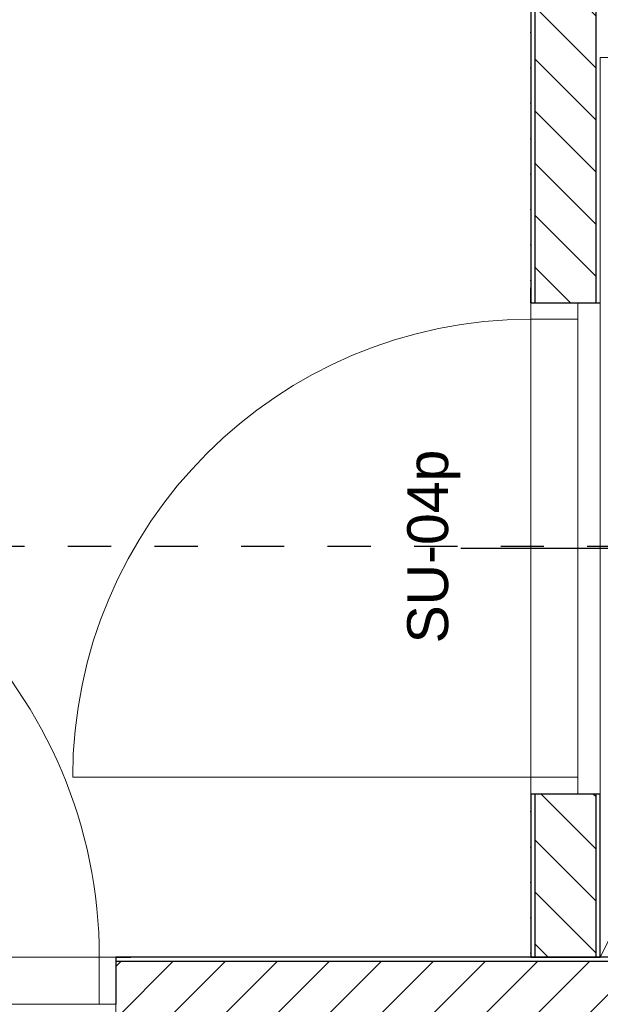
# Model space of a CAD drawing. Header units: millimetres. Extents: x -63554 to 200, y -19084 to 40052.
# Tile 42 of 120: x -39850 to -38430, y -6360 to -3953. Entities that reach past the tile are written whole.
import ezdxf

# ---------------------------------------------------------------- set-up
doc = ezdxf.new("R2010")
doc.units = ezdxf.units.MM
doc.header["$MEASUREMENT"] = 0
doc.linetypes.add('Dashed', pattern=[211.666667, 105.833333, -105.833333])
for name, color, linetype, lineweight in [('_trapid_Pen_No__1', 7, 'Continuous', 13), ('New_1311_Vaheseinad_Pen_No__101', 252, 'Continuous', 13), ('New_1311_Vaheseinad_Pen_No__41', 7, 'Continuous', 25), ('New__trapid_Pen_No__1', 7, 'Continuous', 13), ('New_Archicad Door Markers_Pen_No__7', 7, 'Continuous', 35), ('New_Archicad Doors_Pen_No__101', 252, 'Continuous', 13)]:
    doc.layers.add(name, color=color, linetype=linetype, lineweight=lineweight)
for name, color, linetype in [('New_014_Ruumi netopind', 7, 'Continuous'), ('New_1311_Vaheseinad', 7, 'Continuous'), ('New_Archicad Door Markers', 7, 'Continuous'), ('New_Archicad Doors', 7, 'Continuous')]:
    doc.layers.add(name, color=color, linetype=linetype)
doc.layers.add('New_Archicad Door Markers_Pen_No__5', color=7, linetype='Continuous', lineweight=25, true_color=0x40a5ff)
doc.styles.add('GENERATED_STYLE_1', font='arial.ttf')
pattern_1 = [(0, (0, 0), (0, 86.60254), [0, -50]), (0, (25, 43.3), (0, 86.60254), [0, -50])]
pattern_2 = [(315, (0, 0), (63.6396, 63.6396), [])]
pattern_3 = [(45, (0, 0), (-63.6396, 63.6396), [])]

# ---------------------------------------------------------------- blocks, each defined once
blk = doc.blocks.new('D Marker 26_4')
at = {"layer": 'New_Archicad Door Markers_Pen_No__5', "color": 161, "linetype": 'Continuous', "lineweight": 25, "true_color": 0x40a5ff}
blk.add_line((0, -341.4), (0, 300), dxfattribs=at)
at = {"layer": 'New_Archicad Door Markers_Pen_No__7', "color": 7, "lineweight": 35, "insert": (232.5, -342), "char_height": 100, "attachment_point": 7, "rotation": 180, "style": 'GENERATED_STYLE_1'}
blk.add_mtext('\\A1;{\\pql;\\pt0;\\fArial|b0|i0|c0|p0;\\W1.000000;SU-04p\\fArial|b0|i0|c0|p0;\\W1.000000;\\fArial|b0|i0|c0|p0;\\W1.000000;\\fArial|b0|i0|c0|p0;\\W1.000000;}', dxfattribs=at)
blk = doc.blocks.new('Door 26[5]_1')
at = {"layer": 'New_Archicad Doors_Pen_No__101', "color": 252, "linetype": 'Continuous', "lineweight": 13}
for p, q in [((-38600, -4645), (-38600, -4608)), ((-38600, -4645), (-38600, -4608)), ((-38430, -4645), (-38430, -4608)), ((-38430, -4645), (-38430, -4608)), ((-38600, -4685), (-38600, -4645)), ((-38600, -4645), (-38485, -4645)), ((-38600, -4645), (-38590, -4645)), ((-38600, -4645), (-38590, -4645)), ((-38590, -4645), (-38485, -4645)), ((-38590, -4645), (-38485, -4645)), ((-38485, -4645), (-38485, -4685)), ((-38485, -4645), (-38440, -4645)), ((-38485, -4645), (-38440, -4645)), ((-38440, -4645), (-38430, -4645)), ((-38440, -4645), (-38430, -4645)), ((-38600, -4685), (-38600, -5805)), ((-38485, -4685), (-38600, -4685)), ((-38485, -5805), (-38485, -4685)), ((-38600, -5805), (-39720, -5805)), ((-38600, -5845), (-38600, -5805)), ((-38600, -5805), (-38485, -5805)), ((-38485, -5805), (-38485, -5845)), ((-38485, -5845), (-38600, -5845)), ((-38600, -5845), (-38590, -5845)), ((-38600, -5845), (-38590, -5845)), ((-38600, -5845), (-38600, -5882)), ((-38600, -5845), (-38600, -5882)), ((-38590, -5845), (-38485, -5845)), ((-38590, -5845), (-38485, -5845)), ((-38485, -5845), (-38440, -5845)), ((-38485, -5845), (-38440, -5845)), ((-38440, -5845), (-38430, -5845)), ((-38440, -5845), (-38430, -5845)), ((-38430, -5845), (-38430, -5882)), ((-38430, -5845), (-38430, -5882))]:
    blk.add_line(p, q, dxfattribs=at)
blk.add_arc((-38600, -5805), 1120, 90, 180, dxfattribs=at)
at = {"layer": 'New_Archicad Door Markers', "color": 161, "lineweight": 25, "true_color": 0x40a5ff, "zscale": 1000, "rotation": 270}
blk.add_blockref('D Marker 26_4', (-38430, -5245), dxfattribs=at)
blk = doc.blocks.new('Wall_36_1', base_point=(-38430, -100))
at = {"layer": 'New_1311_Vaheseinad_Pen_No__101', "linetype": 'Continuous', "lineweight": 13}
h = blk.add_hatch(dxfattribs=at)
h.set_pattern_fill('PLASTER_0001', color=252, style=0, pattern_type=2)
h.set_pattern_definition(pattern_1)
h.paths.add_polyline_path([(-38600, -4645), (-38590, -4645), (-38590, -3775), (-38600, -3775)])
h = blk.add_hatch(dxfattribs=at)
h.set_pattern_fill('MASONRY_BLOCK_0001', color=252, style=0, pattern_type=2)
h.set_pattern_definition(pattern_2)
h.paths.add_polyline_path([(-38590, -4645), (-38440, -4645), (-38440, -3775), (-38590, -3775)])
h = blk.add_hatch(dxfattribs=at)
h.set_pattern_fill('PLASTER_0001', color=252, style=0, pattern_type=2)
h.set_pattern_definition(pattern_1)
h.paths.add_polyline_path([(-38440, -3775), (-38440, -4645), (-38430, -4645), (-38430, -3775)])
h = blk.add_hatch(dxfattribs=at)
h.set_pattern_fill('PLASTER_0001', color=252, style=0, pattern_type=2)
h.set_pattern_definition(pattern_1)
h.paths.add_polyline_path([(-38600, -6245), (-38590, -6245), (-38590, -5845), (-38600, -5845)])
h = blk.add_hatch(dxfattribs=at)
h.set_pattern_fill('MASONRY_BLOCK_0001', color=252, style=0, pattern_type=2)
h.set_pattern_definition(pattern_2)
h.paths.add_polyline_path([(-38590, -5845), (-38590, -6245), (-38440, -6245), (-38440, -5845)])
h = blk.add_hatch(dxfattribs=at)
h.set_pattern_fill('PLASTER_0001', color=252, style=0, pattern_type=2)
h.set_pattern_definition(pattern_1)
h.paths.add_polyline_path([(-38440, -6245), (-38430, -6245), (-38430, -5845), (-38440, -5845)])
at = {"layer": 'New_1311_Vaheseinad_Pen_No__41', "color": 7, "linetype": 'Continuous', "lineweight": 25}
for p, q in [((-38590, -3775), (-38590, -4645)), ((-38440, -4645), (-38440, -3775)), ((-38600, -4645), (-38600, -4608)), ((-38600, -4645), (-38590, -4645)), ((-38590, -4645), (-38485, -4645)), ((-38485, -4645), (-38440, -4645)), ((-38440, -4645), (-38430, -4645)), ((-38600, -5845), (-38600, -5882)), ((-38600, -5845), (-38590, -5845)), ((-38590, -5845), (-38590, -6245)), ((-38590, -5845), (-38485, -5845)), ((-38485, -5845), (-38440, -5845)), ((-38440, -6245), (-38440, -5845)), ((-38440, -5845), (-38430, -5845))]:
    blk.add_line(p, q, dxfattribs=at)
at = {"layer": 'New_1311_Vaheseinad_Pen_No__41', "color": 7, "linetype": 'Continuous', "lineweight": 25, "flags": 128}
for points in [[(-38600, -3775), (-38600, -4645)], [(-38600, -5845), (-38600, -6245)], [(-38430, -6245), (-38430, -5845)], [(-38600, -6245), (-38590, -6245)], [(-38590, -6245), (-38440, -6245)], [(-38440, -6245), (-38430, -6245)]]:
    blk.add_lwpolyline(points, dxfattribs=at)
at = {"layer": 'New_Archicad Doors', "color": 252, "linetype": 'Continuous', "lineweight": 13}
blk.add_blockref('Door 26[5]_1', (0, 0), dxfattribs=at)
blk = doc.blocks.new('Wall_37_1', base_point=(-35590, -6330))
at = {"layer": 'New_1311_Vaheseinad_Pen_No__101', "linetype": 'Continuous', "lineweight": 13}
h = blk.add_hatch(dxfattribs=at)
h.set_pattern_fill('PLASTER_0001', color=252, style=0, pattern_type=2)
h.set_pattern_definition(pattern_1)
h.paths.add_polyline_path([(-35590, -6245), (-38430, -6245), (-38430, -6255), (-35590, -6255)])
h = blk.add_hatch(dxfattribs=at)
h.set_pattern_fill('MASONRY_BLOCK_0001', color=252, style=0, pattern_type=2)
h.set_pattern_definition(pattern_3)
h.paths.add_polyline_path([(-38430, -6405), (-35590, -6405), (-35590, -6255), (-38430, -6255)])
h = blk.add_hatch(dxfattribs=at)
h.set_pattern_fill('PLASTER_0001', color=252, style=0, pattern_type=2)
h.set_pattern_definition(pattern_1)
h.paths.add_polyline_path([(-38430, -6415), (-35590, -6415), (-35590, -6405), (-38430, -6405)])
at = {"layer": 'New_1311_Vaheseinad_Pen_No__41', "color": 7, "linetype": 'Continuous', "lineweight": 25}
for p, q in [((-35590, -6255), (-38430, -6255)), ((-38430, -6405), (-35590, -6405))]:
    blk.add_line(p, q, dxfattribs=at)
at = {"layer": 'New_1311_Vaheseinad_Pen_No__41', "color": 7, "linetype": 'Continuous', "lineweight": 25, "flags": 128}
for points in [[(-35590, -6245), (-38430, -6245)], [(-38430, -6415), (-35590, -6415)]]:
    blk.add_lwpolyline(points, dxfattribs=at)

msp = doc.modelspace()

# ---------------------------------------------------------------- hatches: boundary and pattern name
at = {"layer": 'New_1311_Vaheseinad_Pen_No__101', "linetype": 'Continuous', "lineweight": 13}
h = msp.add_hatch(dxfattribs=at)
h.set_pattern_fill('PLASTER_0001', color=252, style=0, pattern_type=2)
h.set_pattern_definition(pattern_1)
h.paths.add_polyline_path([(-39615, -6255), (-38430, -6255), (-38430, -6245), (-39615, -6245)])
h = msp.add_hatch(dxfattribs=at)
h.set_pattern_fill('MASONRY_BLOCK_0001', color=252, style=0, pattern_type=2)
h.set_pattern_definition(pattern_3)
h.paths.add_polyline_path([(-39615, -6405), (-38430, -6405), (-38430, -6255), (-39615, -6255)])

# ---------------------------------------------------------------- linework, layer by layer
at = {"color": 240, "linetype": 'Dashed', "true_color": 0xed1f24}
msp.add_lwpolyline([(-49680.2, -5239.9), (-36331.5, -5239.9), (-36331.5, -17040.3), (-49680.2, -17040.3)], close=True, dxfattribs=at)
at = {"layer": '_trapid_Pen_No__1', "color": 7, "linetype": 'Continuous', "lineweight": 13, "flags": 128}
msp.add_lwpolyline([(-37705.1, -4803.1), (-38430, -6245)], dxfattribs=at)
at = {"layer": 'New_014_Ruumi netopind', "color": 254, "linetype": 'Continuous', "lineweight": 0, "true_color": 0xfdf2d0}
for p, q in [((-38600, -6245), (-38600, -1675)), ((-41290, -6245), (-38600, -6245))]:
    msp.add_line(p, q, dxfattribs=at)
at = {"layer": 'New_1311_Vaheseinad_Pen_No__41', "color": 7, "linetype": 'Continuous', "lineweight": 25}
for p, q in [((-39615, -6245), (-39578, -6245)), ((-39615, -6245), (-39615, -6255)), ((-38430, -6255), (-39615, -6255)), ((-39615, -6255), (-39615, -6360))]:
    msp.add_line(p, q, dxfattribs=at)
at = {"layer": 'New_1311_Vaheseinad_Pen_No__41', "color": 7, "linetype": 'Continuous', "lineweight": 25, "flags": 128}
msp.add_lwpolyline([(-38430, -6245), (-39615, -6245)], dxfattribs=at)
at = {"layer": 'New__trapid_Pen_No__1', "color": 7, "linetype": 'Continuous', "lineweight": 13, "flags": 128}
msp.add_lwpolyline([(-38430, -6245), (-38430, -4045), (-35525, -4045), (-35525, -6180), (-35590, -6180), (-35590, -6245)], close=True, dxfattribs=at)
at = {"layer": 'New_Archicad Doors_Pen_No__101', "color": 252, "linetype": 'Continuous', "lineweight": 13}
for p, q in [((-39655, -6245), (-40825, -6245)), ((-39655, -6360), (-39655, -6245)), ((-39655, -6245), (-39615, -6245)), ((-39615, -6245), (-39615, -6360)), ((-39615, -6245), (-39615, -6255)), ((-39615, -6245), (-39615, -6255)), ((-39615, -6245), (-39578, -6245)), ((-39615, -6245), (-39578, -6245)), ((-39615, -6255), (-39615, -6360)), ((-39615, -6255), (-39615, -6360)), ((-40825, -6360), (-39655, -6360)), ((-39615, -6360), (-39655, -6360)), ((-39615, -6360), (-39615, -6405)), ((-39615, -6360), (-39615, -6405))]:
    msp.add_line(p, q, dxfattribs=at)
msp.add_arc((-40825, -6245), 1170, 0, 90, dxfattribs=at)

# ---------------------------------------------------------------- block references
at = {"layer": 'New_1311_Vaheseinad', "color": 7, "lineweight": 25}
for name, p in [('Wall_36_1', (-38430, -100)), ('Wall_37_1', (-35590, -6330))]:
    msp.add_blockref(name, p, dxfattribs=at)

doc.saveas('drawing.dxf')
